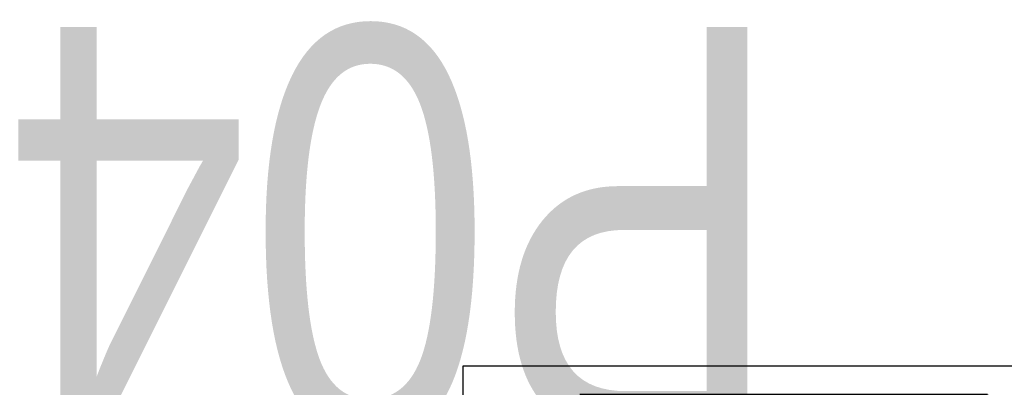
# Model space of a CAD drawing. Header units: millimetres. Extents: x -76 to 691, y -69 to 356.
# Tile 15 of 17: x -76 to 93, y 293 to 356. Entities that reach past the tile are written whole.
import ezdxf
from ezdxf.enums import TextEntityAlignment as Align

# ---------------------------------------------------------------- set-up
doc = ezdxf.new("R2018")
doc.units = ezdxf.units.MM
for name, color, linetype, lineweight in [('Кромка (ГОСТ)', 7, 'Continuous', 50), ('Обозначение (ГОСТ)', 7, 'Continuous', 25), ('Эскизная геометрия (ГОСТ)', 7, 'Continuous', 50)]:
    doc.layers.add(name, color=color, linetype=linetype, lineweight=lineweight)
doc.styles.get("Standard").update_dxf_attribs({"font": 'GOST Common Italic.ttf'})

# ---------------------------------------------------------------- blocks, each defined once
blk = doc.blocks.new('ГОСТ - Доп. графы 3')
at = {"layer": 'Эскизная геометрия (ГОСТ)'}
for p, q in [((0, 0), (70, 0)), ((70, 0), (70, -14)), ((70, -14), (0, -14))]:
    blk.add_line(p, q, dxfattribs=at)
at = {"layer": 'Обозначение (ГОСТ)', "lineweight": 30, "width": 0.8}
blk.add_attdef('ОБОЗНАЧЕНИЕ', text='', height=5, rotation=180, dxfattribs=at).set_placement((34.94, -6.97), align=Align.MIDDLE_CENTER)
blk = doc.blocks.new('Рамки ГОСТ_ граница 297x210')
at = {"layer": 'Кромка (ГОСТ)', "lineweight": 25}
for p, q in [((0, 0), (0, 297)), ((0, 297), (210, 297))]:
    blk.add_line(p, q, dxfattribs=at)

msp = doc.modelspace()

# ---------------------------------------------------------------- block references
ref = msp.add_blockref('ГОСТ - Доп. графы 3', (20, 292))
lines = msp.add_mtext('\\W0.8000;P04', dxfattribs={"layer": 'Обозначение (ГОСТ)', "insert": (54.9421, 285.0324), "char_height": 70.124838, "attachment_point": 1, "rotation": 180})
ref.add_attrib('ОБОЗНАЧЕНИЕ', '', (54.9421, 285.0324)).embed_mtext(lines)
msp.add_blockref('Рамки ГОСТ_ граница 297x210', (0, 0))

doc.saveas('drawing.dxf')
